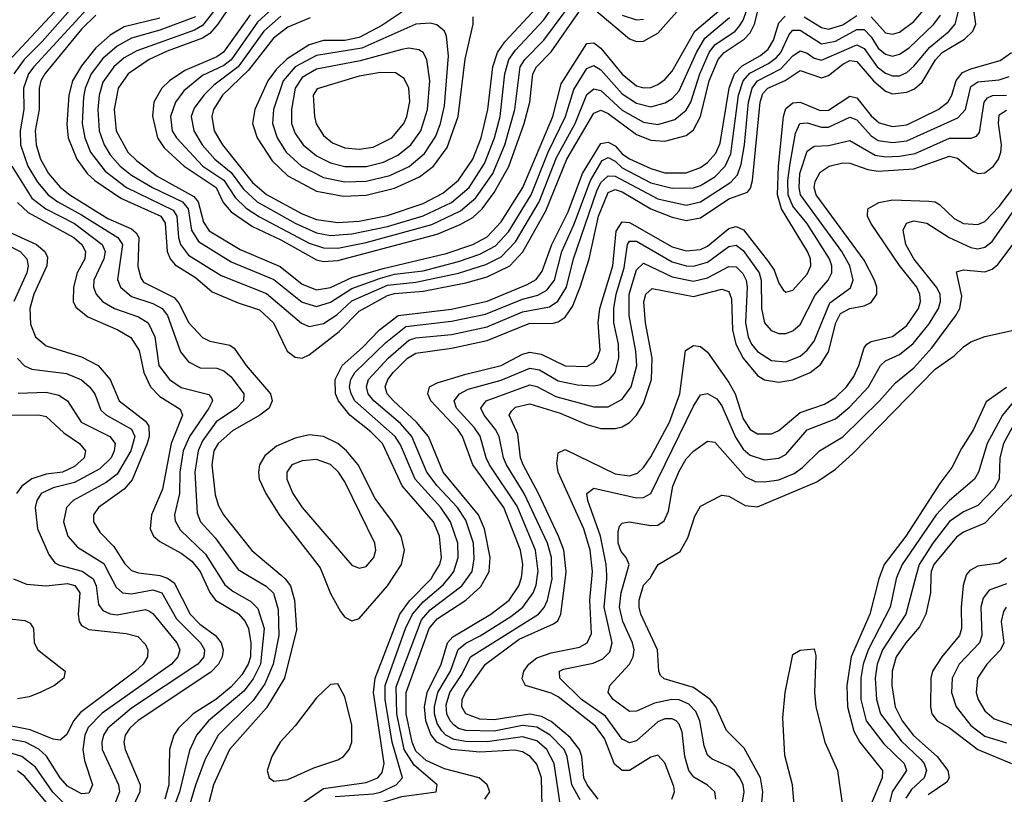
# Model space of a CAD drawing. Header units: inches. Extents: x 501365 to 657855, y 482276 to 547543.
# Tile 181 of 256: x 555456 to 558224, y 519383 to 521562. Entities that reach past the tile are written whole.
import ezdxf

# ---------------------------------------------------------------- set-up
doc = ezdxf.new("R2010")
doc.units = ezdxf.units.IN
doc.header["$MEASUREMENT"] = 0
doc.layers.add('A5551', color=7, linetype='Continuous')
doc.layers.add('A5552', color=7, linetype='Continuous')

msp = doc.modelspace()

# ---------------------------------------------------------------- linework, layer by layer
at = {"layer": 'A5551', "color": 5}
for points, elevation in [([(555647.6, 520000), (555662.1, 519990), (555671, 519970), (555677.7, 519917.7), (555690, 519900.3), (555710, 519890.8), (555730, 519888), (555810, 519903.5), (555819.2, 519899.2), (555830, 519892.5), (555897.7, 519810), (555906.5, 519790), (555900.8, 519770), (555882.8, 519750), (555687.8, 519612.2), (555648.8, 519571.2), (555639.4, 519550), (555633.8, 519510), (555638.2, 519478.2), (555660.6, 519410), (555650, 519386.4), (555630, 519384.8), (555590, 519406.5), (555570, 519429.5), (555530.9, 519490.9), (555510, 519510.2), (555472.1, 519530), (555350, 519552.3)], 2040), ([(555438, 519990), (555474.5, 519974.5), (555530, 519970.3), (555590, 519976), (555611, 519971), (555624.8, 519950), (555620.4, 519890), (555622.7, 519870), (555630, 519857.9), (555650, 519846.9), (555755.6, 519835.6), (555787.7, 519827.7), (555810, 519804.9), (555816.2, 519790), (555815, 519770), (555803, 519750), (555781.3, 519730), (555626.7, 519613.3), (555607.3, 519590), (555588, 519552), (555570, 519535.8), (555550, 519538.6), (555485, 519565), (555390, 519583.6)], 2020), ([(555430, 518984.7), (555589.1, 519030), (555670, 519061.4), (555772.8, 519087.2), (555810, 519106.9), (555870, 519113.9), (556050, 519162.8), (556130, 519190.5), (556170, 519213.3), (556249.1, 519290.9), (556330, 519345.1), (556370, 519352.7), (556463.1, 519356.9), (556530, 519377.2), (556627.1, 519390), (556629.8, 519410), (556565, 519465), (556537.2, 519510), (556516.3, 519610), (556514.3, 519685.7), (556585.5, 519874.5), (556610, 519902.3), (556699.2, 519970), (556720.9, 520000)], 2140), ([(556015.8, 520000), (556032.9, 519972.9), (556054.8, 519954.8), (556106, 519926), (556125.7, 519905.7), (556142.9, 519850), (556132.5, 519750), (556111.9, 519708.1), (556086, 519674), (555987, 519590), (555952.8, 519550), (555933.3, 519506.7), (555905.3, 519390), (555884.5, 519335.5), (555838.3, 519241.7), (555814.2, 519205.8), (555785.3, 519174.7), (555759.5, 519160.5), (555700.2, 519139.8), (555670, 519136.3), (555630, 519140.3), (555570, 519164.9), (555518.3, 519198.3), (555450, 519289.4)], 2140), ([(555709.5, 520000), (555726.6, 519966.6), (555745.3, 519950), (555770, 519947.6), (555830, 519959), (555855.3, 519950), (555896.7, 519876.7), (555963.8, 519810), (555975.1, 519790), (555973.3, 519770), (555956.3, 519750), (555770, 519625.9), (555703.5, 519570), (555691.5, 519550), (555686.7, 519530), (555688.1, 519510), (555733.6, 519410), (555736.4, 519390), (555720.7, 519350)], 2060), ([(555843.6, 520000), (555850, 519999.2), (555871.4, 519991.4), (555890, 519978.2), (555934.8, 519890), (555962.4, 519862.4), (556006.6, 519830), (556022.6, 519810), (556027.9, 519790), (556025, 519770), (556014.4, 519750), (555992.9, 519727.1), (555788.6, 519591.4), (555765.8, 519570), (555752.4, 519550), (555748.7, 519530), (555752.1, 519510), (555794.2, 519410), (555793.6, 519390), (555774.4, 519350)], 2080), ([(555967.8, 520000), (555990, 519951), (556006.6, 519930), (556070.7, 519890.7), (556089.8, 519870), (556099, 519850), (556105.8, 519810), (556104.4, 519770), (556098.4, 519750), (556080.1, 519719.9), (556050, 519685.7), (556007.6, 519650), (555943.4, 519610), (555901.9, 519570), (555889.1, 519550), (555877, 519510), (555875, 519410), (555864, 519370)], 2120), ([(556096, 520000), (556148.5, 519968.5), (556169.1, 519949.1), (556183, 519903), (556184.6, 519830), (556168.9, 519750), (556145.3, 519694.7), (556112.5, 519647.5), (556013.9, 519550), (555977.6, 519482.4), (555950, 519409.1), (555896.6, 519230)], 2160), ([(556190.8, 520000), (556202.6, 519990), (556216.9, 519970), (556228.6, 519930), (556233.8, 519846.2), (556200.3, 519710), (556150, 519627.2), (556045.5, 519510), (556000.5, 519410), (555979.7, 519330)], 2180), ([(556170, 519303), (556310, 519399.4), (556430, 519416.3), (556462.7, 519430), (556475.1, 519444.9), (556480.6, 519470), (556450.5, 519670), (556455, 519710), (556524.7, 519890), (556552, 519928), (556612.4, 519990), (556618.4, 520000)], 2180), ([(556309.2, 520000), (556330, 519948.6), (556357.9, 519897.9), (556370, 519881.5), (556390, 519871.6), (556410, 519878.1), (556490.2, 519970), (556509.9, 520000)], 2220), ([(556342.9, 519377.1), (556450, 519384.8), (556470, 519389.9), (556514.4, 519410), (556532.6, 519430), (556503.4, 519530), (556483.5, 519650), (556483.4, 519690), (556540.9, 519850), (556560.2, 519890), (556590, 519924.5), (556646.9, 519973.1), (556668.7, 520000)], 2160), ([(556763.6, 519370), (556777.7, 519390), (556770.6, 519410), (556747.5, 519430), (556650, 519455.4), (556598.6, 519478.6), (556570, 519504.9), (556559.4, 519530), (556542.5, 519610), (556542.1, 519670), (556607.4, 519850), (556630, 519877.1), (556710.6, 519930), (556752.3, 519967.7), (556770.3, 520000)], 2120), ([(556924.7, 519350), (556923.2, 519430), (556910, 519468.2), (556891.1, 519490), (556870, 519503.3), (556847.9, 519507.9), (556750, 519501.8), (556669.9, 519510), (556628.4, 519530), (556611.5, 519551.5), (556597.6, 519590), (556593.8, 519630), (556601.4, 519670), (556640.6, 519750), (556658.4, 519810), (556673.5, 519826.5), (556780.8, 519890), (556831.9, 519930), (556859.2, 519970), (556866.9, 519993.1), (556867.6, 520000)], 2080), ([(556976.6, 519350), (556958.9, 519470), (556938.2, 519510), (556910, 519534.3), (556870, 519545.1), (556770, 519531), (556710, 519531.7), (556677.8, 519537.8), (556653.7, 519550), (556642.3, 519562.3), (556630, 519583), (556622.5, 519610), (556622, 519630), (556631.4, 519670), (556666.7, 519730), (556689, 519791), (556710, 519808.5), (556750.9, 519829.1), (556836.4, 519883.6), (556870.5, 519910), (556899.8, 519950), (556907.9, 519972.1), (556912, 520000)], 2060), ([(557031.7, 519368.3), (557008.5, 519410), (556995.5, 519490), (556986.5, 519510), (556947.8, 519550), (556910, 519572.4), (556870, 519577.1), (556790, 519561.3), (556710, 519563.1), (556690, 519568.6), (556677.6, 519577.6), (556666, 519590), (556657, 519610), (556655.1, 519635.1), (556665.6, 519670), (556699.4, 519720.6), (556723.8, 519770), (556914.1, 519890), (556930.7, 519909.3), (556940.2, 519930), (556952.7, 519990), (556952.4, 520000)], 2040), ([(557082.5, 519370), (557051.4, 519410), (557041.9, 519430), (557036.6, 519490), (557030, 519510), (557003.6, 519543.6), (556950, 519588), (556922.8, 519602.8), (556890, 519609.2), (556790, 519593), (556750, 519594.7), (556710.4, 519610), (556699.4, 519630), (556700.3, 519650), (556709.2, 519670), (556765.3, 519750), (556860.1, 519819.9), (556957.2, 519862.8), (556968.9, 519871.1), (556977.8, 519890), (556991, 520000)], 2020), ([(557289.9, 519370), (557297.2, 519390), (557294.7, 519405.3), (557270, 519472.5), (557250, 519493.2), (557230, 519488.4), (557170, 519450.7), (557149.9, 519450), (557128.5, 519468.5), (557100.1, 519540.1), (557075.2, 519575.2), (556970, 519658), (556950, 519668.4), (556878.1, 519690), (556868.3, 519708.3), (556873.4, 519730), (556887.1, 519750), (556910, 519767.8), (556950, 519781.7), (557030, 519797.1), (557051.1, 519810), (557063.8, 519836.2), (557059.2, 519930), (557065.2, 520000)], 1980), ([(557413.1, 519370), (557409.9, 519390), (557389.3, 519409.3), (557351.7, 519431.7), (557337.7, 519450), (557325.9, 519490), (557318.4, 519558.4), (557310, 519581.2), (557301.2, 519590), (557290, 519596), (557270, 519596.1), (557250, 519587.6), (557190, 519533.9), (557170, 519528), (557150, 519538.8), (557102.9, 519602.9), (557035.6, 519650), (556974.6, 519710), (556973.6, 519730), (556984.9, 519735.1), (557068, 519752), (557095.7, 519764.3), (557115.4, 519784.6), (557121.6, 519810), (557098.8, 519910), (557107, 519990), (557106.4, 520000)], 1960), ([(557486.5, 519350), (557492.5, 519390), (557489.6, 519410), (557481, 519430), (557465.2, 519450), (557450, 519461.5), (557402.7, 519482.7), (557390, 519493.8), (557380.3, 519520.3), (557368.5, 519590), (557356.5, 519616.5), (557337, 519637), (557310, 519649), (557289.8, 519650.2), (557240.4, 519639.6), (557190, 519617.4), (557170, 519616.6), (557124.5, 519650), (557110.6, 519670), (557114.9, 519690), (557170.3, 519750), (557180.4, 519770), (557183.1, 519790), (557179.1, 519810), (557151.7, 519870), (557142.7, 519910), (557146.9, 519950), (557161, 520000)], 1940), ([(557541.6, 519350), (557545.6, 519390), (557538.9, 519430), (557493.1, 519513), (557443.2, 519563.2), (557413.6, 519630), (557397.5, 519650), (557350, 519683.8), (557268, 519708), (557257.9, 519717.9), (557252.6, 519730), (557249.2, 519790), (557202.6, 519890), (557197.9, 519910), (557197.5, 519930), (557210, 519971.8), (557228.4, 519991.6), (557233.3, 520000)], 1920), ([(557875, 520000), (557871.2, 519990), (557846.6, 519890), (557793.4, 519770), (557781.2, 519690), (557783.7, 519630), (557801, 519561), (557818.2, 519530), (557881.4, 519450), (557881.1, 519430), (557847.7, 519352.3)], 1920), ([(557924.4, 520000), (557920.2, 519990), (557903.1, 519910), (557841.2, 519790), (557827, 519750), (557820.9, 519710), (557820.9, 519650), (557836.1, 519590), (557885.4, 519525.4), (557942.9, 519470), (557949.4, 519450), (557909.4, 519390), (557889.1, 519310)], 1940), ([(557976.7, 520000), (557947.3, 519890), (557882, 519790), (557867.2, 519750), (557861.5, 519710), (557865.1, 519650), (557876.3, 519610), (557933.9, 519533.9), (557990, 519481.8), (557999.3, 519470), (558005.9, 519450), (557998.6, 519430), (557962.9, 519397.1), (557947.6, 519372.4)], 1960), ([(558018, 520000), (558016.5, 519950), (558003.6, 519890), (557985.6, 519854.4), (557947.5, 519810), (557920.6, 519770), (557908.8, 519730), (557908.1, 519690), (557917.7, 519630), (557936.9, 519590), (557968.8, 519548.8), (558035.5, 519490), (558065.9, 519450), (558069.7, 519430), (558062.5, 519417.5), (558010, 519381.6)], 1980), ([(558117.3, 520000), (558108.7, 519971.3), (558102.8, 519910), (558103.5, 519850), (558098.6, 519830), (558048.9, 519770), (558022.5, 519730), (558017.3, 519710), (558016.9, 519630), (558020.4, 519610), (558035.6, 519590), (558070, 519570.1), (558150, 519509.3), (558244.9, 519470)], 2020), ([(558230, 519975.1), (558182.1, 519957.9), (558165.2, 519934.8), (558158.3, 519910), (558161.1, 519830), (558154.8, 519810), (558097.7, 519750), (558077.3, 519710), (558076, 519670), (558088.8, 519630), (558130, 519577.4), (558170, 519547.2), (558230, 519528.4)], 2040), ([(558229.8, 519910.2), (558222.1, 519897.9), (558215.9, 519870), (558222.5, 519810), (558213.5, 519790), (558175.2, 519750), (558149, 519710), (558144.7, 519670), (558150.5, 519650), (558170, 519618), (558196.1, 519596.1), (558250, 519577.2)], 2060), ([(555410, 519879), (555470, 519872.6), (555485, 519865), (555494.2, 519850), (555496.5, 519810), (555506.4, 519790), (555583.5, 519730), (555580.1, 519710), (555554, 519690), (555513, 519670), (555482, 519658), (555450, 519652.5)], 1980), ([(557635.7, 519330), (557628.6, 519410), (557607.6, 519492.4), (557601.7, 519598.2), (557608.5, 519670), (557630, 519776.3), (557650, 519788.7), (557690, 519792.7), (557694.4, 519774.4), (557690.7, 519670), (557694, 519630), (557719.8, 519530), (557755.4, 519450), (557795.1, 519170)], 1880), ([(555610, 519327.7), (555549.4, 519389.4), (555499.9, 519459.9), (555461.9, 519490), (555422.5, 519502.5)], 2060), ([(555610, 519265.3), (555470, 519433.2), (555449.3, 519449.3)], 2080)]:
    msp.add_lwpolyline(points, dxfattribs=dict(at, elevation=elevation))
at = {"layer": 'A5551', "color": 5, "elevation": 2220}
msp.add_lwpolyline([(556350, 519694.7), (556330, 519692.7), (556290, 519654.6), (556230, 519575.8), (556187.9, 519530), (556164.4, 519490), (556151.9, 519450), (556157.1, 519430), (556170, 519420.7), (556210, 519425), (556282.5, 519457.5), (556350, 519480.2), (556365.9, 519490), (556381.9, 519510), (556390, 519530.4), (556390, 519578.3), (556370, 519657.6)], close=True, dxfattribs=at)
at = {"layer": 'A5552', "color": 5}
for points, elevation in [([(555631.3, 521668.7), (555410, 521430.5)], 2120), ([(556091.9, 521668.1), (556013.2, 521550), (555990, 521523.6), (555969.8, 521510.2), (555870, 521473.5), (555819.5, 521450), (555760.6, 521410), (555733, 521370), (555721.4, 521310), (555727.3, 521250), (555759.9, 521190), (555784.9, 521164.9), (555842.6, 521122.6), (555945.2, 521065.2), (555957.2, 521050), (555972.4, 520992.4), (555988.5, 520968.5), (556075.7, 520915.7), (556188.1, 520868.1), (556250, 520818.4), (556290, 520802.8), (556330, 520809.2), (556390, 520837.3), (556477.5, 520862.5), (556655.4, 520904.6), (556730, 520930), (556770, 520951.8), (556810, 520993.8), (556870.6, 521090), (556954.4, 521290), (556978.2, 521381.8), (557050, 521495.1), (557070, 521497.7), (557090, 521482.7), (557150, 521408.9), (557190, 521376.6), (557210, 521370.4), (557230, 521371.6), (557250, 521380.1), (557270, 521394.1), (557290, 521417.5), (557354.4, 521530), (557427.6, 521592.4)], 2280), ([(556190, 521572.2), (556142, 521530), (556070.3, 521429.7), (556001.9, 521378.1), (555973.5, 521350), (555946.2, 521313.8), (555937.6, 521290), (555945.1, 521250), (555969.3, 521210), (556004.3, 521170), (556050, 521132.7), (556085.3, 521085.3), (556123.7, 521050), (556230, 520989.7), (556290, 520962.5), (556330, 520955.5), (556390, 520960), (556490, 520980.8), (556590, 521010.2), (556670, 521047.9), (556719.2, 521090), (556762.3, 521157.7), (556791.2, 521230), (556806.8, 521290), (556820, 521410), (556830.8, 521450), (556850, 521477), (556930, 521562.2), (557010, 521678.7)], 2360), ([(556187.1, 521612.9), (556124.5, 521555.5), (556050, 521449.6), (556030, 521433.7), (555970, 521404.9), (555917.5, 521362.5), (555893.7, 521330), (555879.8, 521290), (555884.6, 521250), (555897, 521230), (555970.8, 521150.8), (556030, 521111.4), (556062, 521062), (556092.5, 521032.5), (556130, 521007.8), (556270, 520933.9), (556310, 520920.5), (556350, 520920), (556430, 520935.2), (556614.2, 520985.8), (556695.3, 521024.7), (556738.6, 521061.4), (556785.8, 521130), (556820.1, 521210), (556848.3, 521310), (556863.2, 521430), (556875.9, 521450), (556930, 521504.5), (556990, 521585.7)], 2340), ([(556770.3, 520000), (556775.9, 520010), (556778.9, 520050), (556762.5, 520130), (556745.4, 520170), (556646.9, 520290), (556605.4, 520390), (556571.9, 520430), (556506.4, 520490), (556489.4, 520510), (556483.6, 520530), (556490.5, 520550), (556506.2, 520570), (556546.4, 520610), (556570, 520624.8), (556670, 520638.5), (556770, 520660.4), (556890, 520708.7), (556951.9, 520708.1), (556970, 520712.1), (556990, 520725.8), (557010, 520755.3), (557031.9, 520810), (557056.6, 520890), (557083.4, 521010), (557110, 521076.6), (557130, 521084.8), (557150, 521077.7), (557230.1, 521030), (557290, 521006.8), (557330, 520997.3), (557370, 521004.8), (557450, 521058.2), (557502.4, 521077.6), (557511.1, 521088.9), (557516.7, 521110), (557538.2, 521330), (557545.6, 521354.4), (557559, 521370), (557608.3, 521391.7), (557650, 521419.3), (557710, 521398.9), (557730, 521405.4), (557770, 521436.9), (557790, 521447.1), (557810, 521445), (557856.9, 521390), (557890, 521361.5), (557910, 521354.2), (557950, 521358.5), (557971.8, 521368.2), (557993.3, 521386.7), (558030.4, 521449.6), (558050, 521469.8), (558112.6, 521507.4), (558135.8, 521530), (558144.1, 521550), (558132.6, 521630)], 2120), ([(555613, 521607), (555519.2, 521500.8), (555468.3, 521450), (555438.9, 521410)], 2140), ([(555655.4, 521604.6), (555495.8, 521430), (555481, 521410), (555466.5, 521370), (555467, 521310), (555457.3, 521250), (555458.1, 521210), (555478.7, 521150), (555505.7, 521105.7), (555536.3, 521070), (555562.6, 521050), (555630, 521013.7), (555731.5, 520950), (555745, 520930), (555731.1, 520831.1), (555738.9, 520810), (555770, 520784.2), (555830, 520764.5), (555856.6, 520750), (555871, 520730), (555908.3, 520628.3), (555930, 520599.6), (555963.5, 520583.5), (556010, 520582.2), (556030, 520575), (556050, 520557.7), (556086.4, 520510), (556084.9, 520490), (556065.7, 520470), (556008.6, 520431.4), (555970, 520377.3), (555957.2, 520350), (555948.7, 520290), (555954.7, 520174.7), (555963.9, 520150), (556005.3, 520105.3), (556070, 520015.6), (556096, 520000)], 2160), ([(555850, 521566.7), (555750, 521541.8), (555710, 521518.4), (555670, 521483.5), (555630, 521432.9), (555604.1, 521390), (555593.9, 521350), (555587.9, 521267.9), (555591.9, 521230), (555616.4, 521170), (555645.5, 521130), (555667.3, 521110), (555739.9, 521059.9), (555852.5, 521010), (555864.6, 520990), (555870.2, 520910.2), (555878.6, 520890), (555892.5, 520872.5), (555950, 520837.6), (555996.8, 520796.8), (556070, 520765.7), (556130, 520746.3), (556169.7, 520710), (556207.8, 520630), (556230, 520613.5), (556250, 520610.1), (556270, 520619.4), (556354.5, 520685.5), (556410, 520742.5), (556490, 520786.1), (556510, 520792.4), (556590, 520798.7), (556710, 520822.3), (556770, 520838.7), (556834.4, 520870), (556870.7, 520909.3), (556935.5, 521024.5), (556994.1, 521170), (557070, 521299.3), (557090, 521308.3), (557110, 521298.2), (557190, 521239.1), (557230, 521223.1), (557270, 521220.2), (557330, 521236.9), (557350, 521252.9), (557370, 521289.6), (557394.8, 521390), (557420, 521450), (557436.4, 521470), (557492.9, 521507.1), (557510, 521525.5), (557521.7, 521550), (557531.8, 521590)], 2220), ([(555950, 521570.6), (555850, 521533.1), (555770, 521510.3), (555730, 521488.1), (555690, 521453.1), (555657.1, 521410), (555639.6, 521370), (555635.2, 521344.8), (555631.2, 521270), (555638.7, 521230), (555655.2, 521190), (555696.3, 521136.3), (555756.5, 521090), (555887, 521027), (555898, 521010), (555902.3, 520950), (555907.8, 520930), (555930, 520899.9), (556022.4, 520842.4), (556150, 520792.2), (556248.5, 520708.5), (556270, 520699.6), (556310, 520707.4), (556347.9, 520732.1), (556390, 520772), (556490, 520815.3), (556570, 520823.6), (556690, 520849.7), (556766.6, 520873.4), (556810, 520895.6), (556850, 520937.8), (556916.3, 521050), (556965.4, 521174.6), (557017.2, 521270), (557050, 521351.9), (557070, 521368), (557090, 521363.2), (557150, 521307.8), (557210, 521274.2), (557250, 521267.5), (557298, 521282), (557330, 521307.7), (557342.8, 521330), (557368.6, 521410), (557394.5, 521470), (557410, 521491.4), (557467.1, 521530), (557477.9, 521542.1), (557490, 521560.7), (557508.1, 521610)], 2240), ([(556004.2, 521590), (555970, 521546.4), (555946.9, 521533.1), (555784.8, 521475.2), (555750, 521455), (555720.3, 521430), (555690, 521386.8), (555679.7, 521350), (555675.8, 521310), (555679.3, 521250), (555693.2, 521210), (555710, 521182.4), (555738, 521150), (555770, 521125.3), (555829, 521090), (555913.3, 521050), (555929.6, 521030), (555939.2, 520970), (555958.1, 520938.1), (556050, 520881.7), (556170, 520832), (556250, 520767.9), (556290, 520755.7), (556330, 520767.5), (556390, 520806.1), (556470, 520835), (556510, 520846.1), (556590, 520856.4), (556690, 520882.4), (556750, 520902.7), (556793.5, 520926.5), (556830, 520966.1), (556894.1, 521070), (556941.7, 521190), (556990.5, 521290), (557014.3, 521365.7), (557050, 521425.1), (557070, 521433.1), (557090, 521421.1), (557150, 521353.8), (557190, 521327.2), (557230, 521317.3), (557271.1, 521328.9), (557290, 521341.1), (557310, 521362.5), (557358.5, 521470), (557382.1, 521510), (557451.9, 521568.1)], 2260), ([(556103.6, 521576.4), (556028.8, 521471.2), (556010, 521458), (555920.5, 521419.5), (555876.9, 521390), (555855.8, 521370), (555832.6, 521330), (555829.2, 521290.8), (555843.3, 521230), (555862, 521202), (555918.3, 521150), (556007.9, 521090), (556027.7, 521047.7), (556050, 521021.6), (556110, 520980.4), (556190, 520942.8), (556290, 520886.6), (556310, 520881.8), (556350, 520884.9), (556630, 520959.1), (556694.2, 520985.8), (556730, 521006.3), (556756.2, 521030), (556790, 521076.5), (556830.9, 521149.1), (556874.1, 521270), (556889.8, 521330), (556898.2, 521410), (556909.2, 521430), (556950, 521471.9), (557030, 521586.5)], 2320), ([(556272.8, 521567.2), (556210, 521541.1), (556169.3, 521510.7), (556099.3, 521420.7), (556026.1, 521350), (556000.9, 521310), (555995.8, 521290), (556002.3, 521250), (556026, 521210), (556110, 521104.6), (556150, 521070.2), (556250, 521016.2), (556290, 521000.2), (556350, 520991.5), (556410, 520995.6), (556490, 521011.2), (556590, 521045.5), (556645.9, 521074.1), (556690, 521111.2), (556729.6, 521170.4), (556753.6, 521230), (556771.9, 521310), (556785.7, 521430), (556799.1, 521470), (556819.6, 521500.4), (556910, 521597)], 2380), ([(556530, 521583.7), (556473.8, 521546.2), (556410, 521512), (556370, 521503.6), (556310, 521504), (556270, 521491.9), (556207.7, 521452.3), (556177.4, 521422.6), (556153.7, 521390), (556117.1, 521310), (556110.1, 521270), (556123.1, 521230), (556165.5, 521165.5), (556210, 521122.9), (556290, 521080.4), (556365.9, 521065.9), (556430, 521068.4), (556510, 521088.3), (556579.7, 521120.3), (556619.5, 521150), (556657.5, 521202.5), (556688.4, 521290), (556708.7, 521451.3), (556731.1, 521550), (556730.4, 521570.4)], 2420), ([(556720.9, 520000), (556728.2, 520010), (556734.1, 520045.9), (556731.4, 520090), (556710, 520154.9), (556686.7, 520190), (556630, 520251.3), (556600.9, 520290), (556558.3, 520390), (556526.7, 520426.7), (556451.1, 520490), (556435.4, 520510), (556430.5, 520530), (556436.3, 520550), (556491.5, 520610), (556550, 520661.2), (556570, 520667.8), (556670, 520676.9), (556770, 520698.3), (556870, 520740.2), (556945.2, 520754.8), (556969, 520771), (556993.3, 520810), (557013.3, 520890), (557079, 521081), (557090, 521104.5), (557110, 521123.1), (557130, 521122), (557250, 521058.6), (557330, 521041), (557370, 521049.6), (557455, 521105), (557473.7, 521126.3), (557484.5, 521155.5), (557494.1, 521210), (557505.4, 521330), (557515.7, 521370), (557530.2, 521390), (557596.2, 521423.8), (557630, 521461), (557650, 521474.6), (557670, 521467.8), (557690, 521453.9), (557710, 521448.5), (557810, 521491.2), (557830, 521481.6), (557867, 521430), (557890, 521411.9), (557910, 521404.2), (557930, 521404.3), (557950, 521414), (557970, 521431.4), (558014.6, 521485.4), (558069.3, 521530), (558086.2, 521550), (558096.4, 521590)], 2140), ([(557070, 521593.2), (557170, 521508.6), (557190, 521501.3), (557210, 521501.9), (557250, 521524.9), (557325.8, 521610)], 2320), ([(557850, 521570), (557890, 521525.3), (557910, 521521.4), (557930, 521527.7), (557970, 521556.8), (557997.6, 521590)], 2180), ([(555670, 521574.7), (555630, 521535.6), (555526.1, 521410), (555515.1, 521390), (555510.3, 521370), (555510.5, 521310), (555499.1, 521250), (555501.7, 521210), (555514, 521170), (555536.9, 521130), (555570, 521091.2), (555596.4, 521070), (555703.5, 521003.5), (555770, 520974), (555783, 520963), (555790.9, 520950), (555787.9, 520867.9), (555796.1, 520836.1), (555804.3, 520824.3), (555890, 520781.2), (555903.8, 520763.8), (555930.2, 520710.2), (555970, 520668.3), (555990, 520657.8), (556046.4, 520646.4), (556058.5, 520638.5), (556092.5, 520590), (556160.8, 520510), (556165.5, 520490), (556157.3, 520470), (556131.1, 520450), (556053.9, 520406.1), (556013.8, 520370), (556001.9, 520350), (555995.6, 520310), (556005.6, 520225.5), (556014.9, 520194.9), (556028.4, 520170), (556108.9, 520068.9), (556190.8, 520000)], 2180), ([(556618.4, 520000), (556636.7, 520030), (556641.6, 520050), (556636.3, 520110), (556619.3, 520150), (556531.5, 520251.5), (556476.1, 520370), (556443.5, 520403.5), (556384.3, 520450), (556352, 520490), (556343.7, 520510), (556342.5, 520550), (556362.2, 520590), (556419.8, 520640.3), (556467.3, 520690), (556520.3, 520730), (556670, 520748.2), (556769.8, 520770.2), (556882.7, 520817.3), (556908, 520832), (556925.2, 520854.8), (556952.5, 520930), (556998, 521022), (557038.4, 521130), (557090, 521214), (557110, 521217.5), (557130, 521207.7), (557150, 521184.6), (557170, 521171.2), (557230, 521143.8), (557270, 521131.5), (557330, 521132), (557370, 521146.4), (557390, 521160.3), (557413.3, 521186.7), (557425.4, 521214.6), (557450.7, 521370), (557466, 521410), (557487.1, 521432.9), (557538.8, 521461.2), (557560.3, 521479.7), (557575.6, 521504.4), (557590, 521553.3), (557608.1, 521571.9)], 2180), ([(556668.7, 520000), (556676.9, 520010), (556688.8, 520050), (556687.4, 520090), (556667.4, 520150), (556640.1, 520190), (556567.4, 520270), (556526.4, 520366.4), (556511.6, 520390), (556398.5, 520490), (556387.5, 520510), (556383.6, 520530), (556386.5, 520550), (556398.1, 520570), (556485.3, 520654.7), (556541.1, 520698.9), (556670, 520713.9), (556766, 520734), (556870, 520776.2), (556912.4, 520787.6), (556938.3, 520801.7), (556959.1, 520830), (556980, 520910), (557014.3, 520985.7), (557060.7, 521110), (557093.5, 521166.5), (557110, 521174.3), (557130, 521164.7), (557150, 521145.5), (557230, 521103.8), (557290, 521088.6), (557350, 521089.3), (557370, 521096.1), (557410, 521120.6), (557439, 521150), (557455, 521185), (557477.3, 521350), (557490, 521390), (557508.5, 521411.5), (557561, 521439), (557583.8, 521456.1), (557595.8, 521470), (557619.5, 521520.5), (557630, 521532.6), (557650, 521532.9), (557710, 521494.7), (557750, 521501.7), (557810, 521534.3), (557830, 521534.6), (557850, 521514), (557870, 521482.4), (557890, 521465.3), (557910, 521460.2), (557930, 521465.1), (557957.2, 521482.8), (558025.9, 521550), (558044.7, 521575.3)], 2160), ([(557150, 521574.7), (557190, 521561.5), (557210, 521563.8)], 2340), ([(557661.7, 521570), (557710, 521540.3), (557730, 521535.3), (557770, 521547.6), (557810, 521574)], 2180), ([(556867.6, 520000), (556870.6, 520030), (556864, 520070), (556817.4, 520190), (556729.7, 520310), (556700.4, 520390), (556688.1, 520410), (556612.2, 520490), (556603.2, 520510), (556607.7, 520530), (556630, 520541.2), (556710, 520565.5), (556809.9, 520590), (556870, 520621.3), (556890, 520627.1), (556922, 520622), (556990, 520588.8), (557050, 520587.2), (557070, 520597.7), (557079.7, 520610), (557087.6, 520632.4), (557082.4, 520710), (557087.2, 520750), (557123.7, 520870), (557132.9, 520967.1), (557150, 520994.2), (557170, 520991.5), (557290, 520923.2), (557330, 520912), (557370, 520916), (557390, 520925.7), (557450, 520974.9), (557470, 520981), (557491, 520971), (557561.6, 520881.6), (557577.5, 520857.5), (557590, 520821.2), (557602.5, 520802.5), (557610, 520795.5), (557630, 520801.2), (557670, 520846.6), (557680.3, 520870), (557679.2, 520890), (557670.5, 520910), (557597.5, 521030), (557586.3, 521070), (557589.2, 521150.8), (557603.1, 521290), (557610, 521312.3), (557630, 521328.3), (557650, 521330.4), (557706.6, 521306.6), (557730, 521308), (557790, 521347.4), (557810, 521342.8), (557850, 521292.1), (557872.3, 521272.3), (557910, 521261.8), (557950, 521266.7), (558038.7, 521310), (558065.4, 521330), (558077.2, 521350), (558089.1, 521390.9), (558106.6, 521413.4), (558130, 521424.1), (558212.7, 521447.3), (558244.6, 521470)], 2080), ([(556912, 520000), (556913.4, 520010), (556906.5, 520070), (556854.3, 520194.3), (556777.1, 520310), (556767.3, 520330), (556750.5, 520390.5), (556734.6, 520414.6), (556684.1, 520470), (556677.1, 520490), (556692.3, 520510), (556717.1, 520522.9), (556810, 520548.8), (556890, 520582.2), (556917.3, 520577.3), (556970, 520546.2), (557024.5, 520535.5), (557070, 520532.1), (557090, 520536.3), (557114.1, 520550), (557130.3, 520570), (557140.2, 520610), (557139.2, 520650), (557126.5, 520710), (557126.8, 520750), (557133.1, 520790), (557155.3, 520864.7), (557164.6, 520930), (557170, 520939.1), (557190, 520939.8), (557290, 520881.2), (557330, 520869.8), (557350, 520868.8), (557390, 520879.9), (557450, 520924.1), (557470, 520928), (557490, 520912.8), (557534.6, 520850), (557540.6, 520830), (557541.7, 520750), (557550, 520709.4), (557568.4, 520688.4), (557590, 520680.1), (557610, 520679.6), (557630, 520686.8), (557650, 520705.4), (557692.3, 520787.7), (557729.2, 520830), (557739.8, 520850), (557739.5, 520870), (557732.6, 520890), (557668.6, 520990), (557630, 521037.5), (557616.7, 521070), (557615.9, 521110), (557622, 521158), (557637.2, 521242.8), (557649.5, 521270.5), (557670, 521272.3), (557710, 521260.3), (557730, 521260.4), (557790, 521288.3), (557810, 521280.4), (557850, 521235.3), (557870, 521222.6), (557910, 521217.1), (557950, 521221.3), (558093.4, 521286.6), (558115.2, 521310), (558130, 521374.6), (558150, 521387.8), (558210, 521393.2), (558237.6, 521402.4)], 2060), ([(556952.4, 520000), (556950.9, 520050), (556940.1, 520090), (556874.5, 520230), (556824.8, 520310), (556816.1, 520330), (556804.2, 520390), (556793.7, 520410), (556761.4, 520450), (556752.5, 520470), (556767.4, 520490), (556890, 520535.7), (556910, 520530.6), (556962.9, 520502.9), (557070, 520473), (557110, 520473.6), (557150, 520495.3), (557175.4, 520530), (557190.7, 520590), (557188.3, 520630), (557169.7, 520730), (557169.4, 520790), (557190, 520858.8), (557210, 520877.9), (557290, 520839.1), (557350, 520826.9), (557390, 520836.7), (557450, 520868.3), (557470, 520866.9), (557488.8, 520848.8), (557498.5, 520830), (557501.4, 520810), (557496.9, 520710), (557504.4, 520670), (557513.6, 520650), (557530, 520628.6), (557570, 520603.8), (557610, 520600.4), (557650, 520616.1), (557670, 520632.5), (557690, 520657.8), (557733.9, 520766.1), (557792.1, 520807.9), (557799.1, 520830), (557790, 520870), (557767.9, 520910), (557651.4, 521070), (557647.3, 521090), (557649.8, 521130), (557670, 521192.2), (557690, 521206.4), (557730, 521208.2), (557790, 521222.7), (557860.9, 521180.9), (557890, 521176.6), (557930, 521178), (557974, 521186), (558070, 521229.1), (558131, 521229), (558145.7, 521234.3), (558154.6, 521245.4), (558167.3, 521330), (558177.3, 521342.7), (558190.8, 521349.2), (558230, 521350.3)], 2040), ([(556991, 520000), (556992.2, 520010), (556985.5, 520070), (556971.1, 520110), (556914.3, 520230), (556871.1, 520310), (556863.9, 520330), (556856.2, 520396.2), (556832.2, 520450), (556838.5, 520461.5), (556850, 520472.8), (556890, 520482.1), (556975.4, 520455.4), (557050, 520423.7), (557090, 520412.1), (557130, 520412.1), (557150, 520417.1), (557170, 520428.9), (557190, 520449.6), (557210, 520482.9), (557232.1, 520550), (557234.5, 520610), (557215.1, 520710), (557211, 520769), (557216.5, 520790), (557234.2, 520805.8), (557350, 520783.6), (557430, 520804.4), (557450, 520797.8), (557457.5, 520777.5), (557459.9, 520690), (557469.8, 520650), (557490.3, 520610), (557530, 520561.9), (557550, 520549.7), (557590, 520542.4), (557630, 520549.8), (557678.1, 520570), (557707.2, 520592.8), (557730, 520628.5), (557751, 520710), (557764, 520736), (557789.8, 520750.2), (557830, 520757.1), (557850, 520766.6), (557865.6, 520790), (557865.4, 520810), (557859, 520830), (557830, 520886.4), (557695.5, 521070), (557690, 521090), (557692.5, 521107.5), (557706.7, 521133.3), (557731.6, 521150), (557770, 521160.1), (557790, 521159.1), (557840.7, 521140.7), (557870, 521136.1), (557970, 521142.9), (558070, 521178.7), (558093.1, 521173.1), (558135.9, 521135.9), (558150, 521129.3), (558170, 521131.3), (558194.2, 521150), (558208.3, 521170), (558214.9, 521190), (558216.6, 521210), (558207.5, 521270), (558210, 521294.7), (558230, 521307.4)], 2020), ([(555433.7, 521150), (555490, 521059.9), (555529.7, 521030), (555610, 520989.5), (555687.9, 520930), (555696.1, 520910), (555692.7, 520890), (555664.7, 520830), (555663.5, 520810), (555670.6, 520790), (555689, 520770), (555722.8, 520750), (555790, 520726.1), (555817.2, 520710), (555835.9, 520670), (555846.9, 520590), (555876.9, 520550), (555910, 520527.9), (555987.9, 520507.9), (555996.4, 520496.4), (555998.2, 520490), (555988, 520470), (555932.8, 520390), (555915.8, 520350), (555905.9, 520290), (555905.1, 520230), (555891, 520170), (555893.1, 520153.1), (555907.4, 520127.4), (555978.7, 520058.7), (556015.8, 520000)], 2140), ([(557065.2, 520000), (557066, 520010), (557060.3, 520070), (557042.1, 520130), (556970, 520290), (556965.8, 520314.2), (556970, 520343.6), (556990, 520353.3), (557130, 520284.6), (557170, 520279.4), (557192.9, 520287.1), (557210, 520302.3), (557230, 520332.3), (557282.8, 520430), (557312, 520510), (557327.9, 520632.1), (557350, 520646.1), (557370, 520642.9), (557390, 520627.5), (557450, 520542.3), (557467.6, 520510), (557490, 520439.8), (557510, 520409.3), (557530, 520397), (557570, 520397), (557590, 520406.4), (557650, 520457.6), (557719.1, 520480.9), (557750, 520499.3), (557780.8, 520530), (557801, 520559), (557815.5, 520590), (557830, 520639), (557838, 520650), (557850, 520657), (557910, 520671.3), (557950, 520701.9), (557983.4, 520750), (557988.8, 520770), (557986.5, 520790), (557978.3, 520810), (557930, 520870.9), (557848.6, 520990), (557839.9, 521010), (557840.1, 521030), (557871.9, 521048.1), (557910, 521056), (558012.1, 521052.1), (558030, 521049.7), (558042.5, 521042.5), (558083.6, 521003.6), (558110, 520988.8), (558150, 520986), (558170, 520994.8), (558210, 521036.8), (558280.2, 521130)], 1980), ([(557106.4, 520000), (557104.6, 520030), (557088.6, 520110), (557053.4, 520210), (557050.6, 520230), (557070, 520244.6), (557190, 520217.3), (557210, 520218.4), (557230, 520229.7), (557350, 520475.3), (557370, 520507.5), (557390, 520510.6), (557416.3, 520496.3), (557430, 520476.6), (557468.4, 520388.4), (557490, 520353.9), (557510, 520337.5), (557550, 520324.6), (557590, 520328.8), (557610, 520339.7), (557670, 520408.9), (557750, 520439.3), (557790, 520473), (557842.1, 520530), (557875.9, 520590), (557890, 520602.8), (557930, 520620.5), (557968.1, 520651.9), (558013.2, 520706.8), (558039.5, 520750), (558045, 520770), (558043.5, 520790), (558034.1, 520810), (557969.6, 520890), (557947.6, 520930), (557939.6, 520970), (557949, 520990), (557970, 520996.9), (558006, 520990), (558069.6, 520949.6), (558130, 520921.4), (558150, 520918), (558170, 520922.8), (558190, 520938.5), (558318.2, 521121.8)], 1960), ([(555450, 521047.9), (555480, 521020), (555608.2, 520950), (555630.1, 520930), (555641, 520910), (555639, 520890), (555617.5, 520850), (555606.9, 520810), (555606, 520770), (555614, 520754), (555647, 520727), (555732, 520690), (555768.5, 520668.5), (555791.4, 520631.4), (555804.5, 520570), (555823.9, 520530), (555850, 520502.9), (555906.7, 520466.7), (555913.7, 520450), (555881.9, 520370), (555857.8, 520242.2), (555826, 520170), (555823.1, 520130), (555831.9, 520110), (555850, 520094.3), (555910, 520061.6), (555939.6, 520039.6), (555963.2, 520010), (555967.8, 520000)], 2120), ([(555379.3, 520950), (555456.7, 520910), (555476.2, 520890), (555480.1, 520870), (555476.3, 520850), (555439.3, 520770)], 2060), ([(555414.7, 520970), (555502.9, 520930), (555526.9, 520910), (555534, 520894), (555532.1, 520870), (555495.6, 520790), (555484.7, 520750), (555485.8, 520705.8), (555500.3, 520670), (555530, 520644.6), (555630, 520614.5), (555676.1, 520590), (555710, 520550.7), (555735.1, 520490), (555810, 520433.3), (555818.7, 520418.7), (555819.7, 520390), (555814.1, 520370), (555771.7, 520268.3), (555750, 520242.2), (555677.1, 520190), (555663.4, 520170), (555663, 520150), (555681.1, 520121.1), (555720.7, 520080.7), (555751.5, 520031.5), (555770, 520013.4), (555790, 520006.6), (555843.6, 520000)], 2080), ([(557161, 520000), (557169.5, 520030), (557161.5, 520050), (557146.6, 520066.6), (557138.7, 520090), (557138.2, 520121.8), (557142.6, 520137.4), (557150, 520146.5), (557169.9, 520150.1), (557230, 520139.3), (557250, 520140.7), (557267.5, 520152.5), (557279.8, 520180.2), (557292.1, 520250), (557310, 520292.5), (557330, 520327.2), (557350, 520349), (557390, 520376.8), (557410, 520373.6), (557496.6, 520276.6), (557523.4, 520263.4), (557550, 520262.1), (557590, 520268.2), (557633.8, 520286.2), (557657.2, 520302.8), (557704.3, 520350), (557770, 520389.4), (557873.8, 520490), (557918.7, 520541.3), (557970, 520582.7), (558020.6, 520639.4), (558087.6, 520730), (558098.9, 520750), (558104.6, 520784.6), (558090, 520852.9), (558110, 520858.9), (558170, 520853.2), (558190, 520860.5), (558206.5, 520873.5), (558257.7, 520942.3)], 1940), ([(557233.3, 520000), (557250.7, 520030), (557313.2, 520066.8), (557334.8, 520105.2), (557354.2, 520165.8), (557370, 520193.6), (557430, 520224.8), (557450, 520222.4), (557495.5, 520195.5), (557530, 520192), (557697.2, 520262.8), (557750, 520298.5), (557798.1, 520341.9), (558030, 520579.2), (558083.3, 520616.7), (558110, 520642.2), (558130, 520655.8), (558170, 520671.5), (558250, 520689.3)], 1920), ([(555449.6, 520609.6), (555469, 520589), (555490, 520579.3), (555587, 520567), (555630, 520548.9), (555652.3, 520530), (555667, 520510), (555684.2, 520464.2), (555699.8, 520450), (555770, 520410.6), (555779.6, 520390), (555768.3, 520350), (555730, 520284.3), (555699.4, 520260.6), (555605.9, 520210), (555587.4, 520190), (555578.8, 520150), (555591.4, 520110), (555618.3, 520078.3), (555692.7, 520032.7), (555709.5, 520000)], 2060), ([(558333.9, 520590), (558219.6, 520450), (558175.9, 520370), (558152.1, 520290), (558140.1, 520270), (558070, 520210.3), (558033.1, 520170), (557937.2, 520030), (557924.4, 520000)], 1940), ([(555451.4, 520511.4), (555530, 520514.4), (555566.3, 520506.3), (555590.1, 520490), (555628.4, 520430), (555709.5, 520390), (555723.8, 520370), (555721.7, 520350), (555712.6, 520330), (555681.3, 520298.7), (555610, 520260.5), (555550, 520245.4), (555516.4, 520230), (555503.7, 520210), (555499.7, 520190), (555505.6, 520130), (555537.8, 520057.8), (555554.8, 520034.8), (555567.6, 520027.6), (555631.2, 520011.2), (555647.6, 520000)], 2040), ([(558230, 520527.7), (558172.9, 520487.1), (558137.7, 520410), (558103.8, 520356.2), (558077.2, 520302.8), (558042.7, 520257.3), (557947.4, 520110), (557886.4, 520030), (557875, 520000)], 1920), ([(555429.2, 520450), (555510, 520450.7), (555530, 520445.8), (555579.9, 520399.9), (555624, 520370), (555640.9, 520350), (555636.9, 520330), (555610, 520305.1), (555576.3, 520290), (555530, 520284), (555490, 520271.2), (555462, 520250), (555446.4, 520230)], 2020), ([(558252.9, 520427.1), (558222.1, 520370), (558211.9, 520330), (558210.3, 520270), (558196.2, 520243.8), (558150, 520195.6), (558110, 520177.7), (558070, 520151.1), (558023.1, 520090), (557984.7, 520030), (557976.7, 520000)], 1960), ([(556509.9, 520000), (556529.6, 520030), (556537.6, 520070), (556528, 520110), (556504.1, 520150), (556455.3, 520215.3), (556407.8, 520310), (556374.6, 520350), (556349.9, 520370), (556310, 520390.2), (556270, 520394.7), (556230, 520385.4), (556177.5, 520362.5), (556144.7, 520335.3), (556130.4, 520310), (556126.9, 520290), (556129.3, 520270), (556147.6, 520230), (556186.9, 520166.9), (556300.8, 520020.8), (556309.2, 520000)], 2220), ([(558248.8, 520230), (558170, 520146.4), (558110, 520120.5), (558090, 520107), (558026.2, 520030), (558018.3, 520010), (558018, 520000)], 1980), ([(558230, 520047.5), (558210, 520033.3), (558150, 520025.4), (558127, 520013), (558117.9, 520002.1), (558117.3, 520000)], 2020)]:
    msp.add_lwpolyline(points, dxfattribs=dict(at, elevation=elevation))
for points, elevation in [([(556610, 521552.8), (556570, 521549.3), (556418.2, 521481.8), (556290, 521461.8), (556230.6, 521429.4), (556196.6, 521390), (556169.6, 521310), (556167.1, 521270), (556179.6, 521230), (556204.6, 521190), (556248.1, 521150), (556310, 521118), (556370, 521105.9), (556430, 521107.8), (556496.2, 521123.8), (556550.7, 521149.3), (556594.3, 521185.7), (556625.6, 521234.3), (556639.2, 521270), (556650, 521320.3), (556661.1, 521461.1), (556656.1, 521516.1), (556650, 521530.5), (556628.3, 521548.3)], 2440), ([(556550, 521481.9), (556530, 521478.8), (556413.6, 521446.4), (556290, 521422.9), (556250, 521400.2), (556230.7, 521370), (556219.7, 521310), (556219.9, 521270), (556230, 521242.2), (556253, 521210), (556290, 521179.5), (556330, 521159.3), (556370, 521149.6), (556430, 521149.8), (556478.3, 521161.7), (556518.9, 521181.1), (556555.4, 521210), (556583.4, 521250), (556602.9, 521310), (556609.4, 521390), (556600.5, 521450), (556589.9, 521469.9), (556577.7, 521477.7)], 2460), ([(556470, 521413.7), (556410, 521403.1), (556291.9, 521368.1), (556280.7, 521350), (556284.3, 521290), (556289, 521269), (556310, 521236.3), (556335.8, 521215.8), (556370, 521202), (556410, 521197.8), (556450, 521204), (556501.8, 521230), (556536.2, 521270), (556544.7, 521290), (556552.7, 521332.7), (556550.2, 521370.2), (556537.3, 521397.3), (556512.9, 521412.9)], 2480), ([(556290, 520325), (556250, 520321.7), (556221.4, 520310), (556206.9, 520290), (556206.8, 520270), (556223.6, 520230), (556250, 520190.1), (556390, 520028.3), (556410, 520019.7), (556430, 520024.7), (556451.1, 520050), (556457.3, 520070), (556454.8, 520090), (556370, 520262.4), (556352, 520290), (556330, 520311.2)], 2240)]:
    msp.add_lwpolyline(points, close=True, dxfattribs=dict(at, elevation=elevation))

doc.saveas('drawing.dxf')
